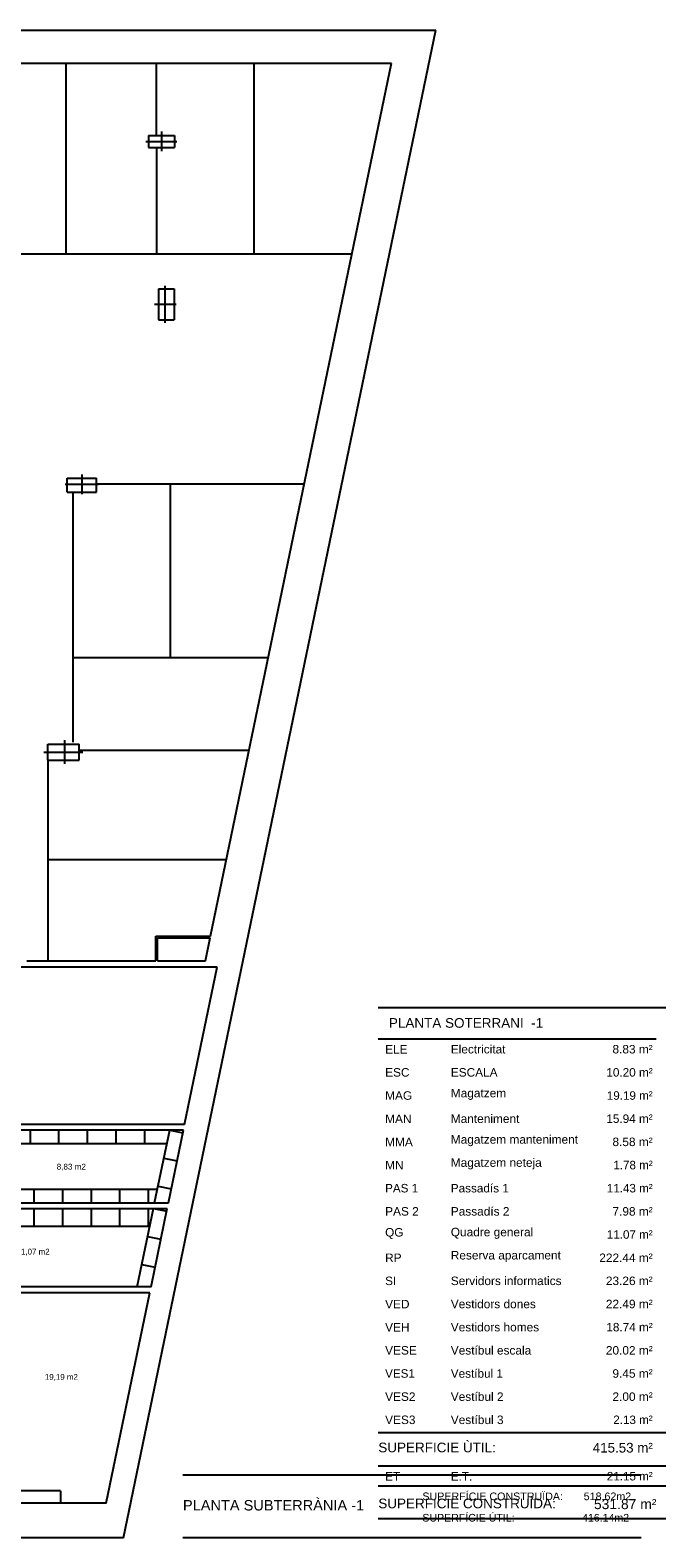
# Model space of a CAD drawing. Header units: metres. Extents: x -1 to 438, y -6 to 52.
# Tile 7 of 7: x 422 to 438, y 13 to 52. Entities that reach past the tile are written whole.
import ezdxf

# ---------------------------------------------------------------- set-up
doc = ezdxf.new("R2010")
doc.units = ezdxf.units.M
doc.linetypes.add('CONTINUA', pattern=[0])
for name, color, linetype, lineweight in [('PS-1  MOBLES ACTUAL', 7, 'CONTINUA', 25), ('PS-1  MURS ACTUAL', 7, 'CONTINUA', 25), ('PS-1 RESUM LOCALS', 7, 'CONTINUA', 25), ('PS-1 TEXT ACTUAL', 7, 'CONTINUA', 25)]:
    doc.layers.add(name, color=color, linetype=linetype, lineweight=lineweight)
doc.styles.add('ARIAL', font='arial.ttf')

msp = doc.modelspace()

# ---------------------------------------------------------------- linework, layer by layer
at = {"layer": 'PS-1  MOBLES ACTUAL', "transparency": 33554687}
for p, q in [((421.971, 23.501), (421.971, 23.841)), ((422.711, 23.501), (422.711, 23.841)), ((423.451, 23.501), (423.451, 23.841)), ((424.191, 23.501), (424.191, 23.841)), ((424.931, 23.501), (424.931, 23.841)), ((425.189, 21.961), (425.579, 23.841)), ((425.579, 23.841), (425.922, 23.77)), ((425.506, 23.491), (421.231, 23.491)), ((425.429, 23.116), (425.771, 23.045)), ((421.331, 22.311), (425.262, 22.311)), ((422.071, 21.961), (422.071, 22.311)), ((422.811, 21.961), (422.811, 22.311)), ((423.551, 21.961), (423.551, 22.311)), ((424.291, 21.961), (424.291, 22.311)), ((425.031, 21.961), (425.031, 22.311)), ((425.279, 22.392), (425.621, 22.321)), ((422.071, 21.351), (422.071, 21.811)), ((422.811, 21.351), (422.811, 21.811)), ((423.551, 21.351), (423.551, 21.811)), ((424.291, 21.351), (424.291, 21.811)), ((424.738, 19.781), (425.158, 21.811)), ((425.031, 21.351), (425.031, 21.811)), ((425.158, 21.811), (425.501, 21.74)), ((421.331, 21.351), (425.063, 21.351)), ((425.008, 21.086), (425.351, 21.015)), ((424.858, 20.362), (425.201, 20.291))]:
    msp.add_line(p, q, dxfattribs=at)
at = {"layer": 'PS-1  MURS ACTUAL', "transparency": 33554687}
for p, q in [((391.521, 52.334), (432.475, 52.334)), ((424.381, 13.281), (432.475, 52.334)), ((392.096, 51.481), (431.322, 51.481)), ((426.636, 28.87), (431.322, 51.481)), ((425.03, 49.609), (425.7, 49.609)), ((425.03, 49.609), (425.03, 49.299)), ((425.7, 49.609), (425.7, 49.299)), ((425.03, 49.299), (425.7, 49.299)), ((425.285, 45.634), (425.285, 44.834)), ((425.285, 45.634), (425.695, 45.634)), ((425.695, 45.634), (425.695, 44.834)), ((425.285, 44.834), (425.695, 44.834)), ((422.922, 40.366), (422.922, 40.726)), ((422.922, 40.726), (423.682, 40.726)), ((423.682, 40.366), (423.682, 40.726)), ((422.922, 40.366), (423.682, 40.366)), ((422.422, 33.839), (423.232, 33.839)), ((422.422, 33.429), (422.422, 33.839)), ((423.232, 33.429), (423.232, 33.839)), ((422.422, 33.429), (423.232, 33.429)), ((425.216, 28.87), (426.636, 28.87)), ((425.216, 28.23), (425.216, 28.87)), ((425.266, 28.82), (426.626, 28.82)), ((425.266, 28.23), (425.266, 28.82)), ((426.504, 28.23), (426.626, 28.82)), ((421.876, 28.23), (425.216, 28.23)), ((425.266, 28.23), (426.504, 28.23)), ((426.811, 28.061), (421.231, 28.061)), ((425.967, 23.991), (426.811, 28.061)), ((425.967, 23.991), (421.231, 23.991)), ((425.936, 23.841), (421.231, 23.841)), ((425.547, 21.961), (425.936, 23.841)), ((421.001, 21.961), (425.547, 21.961)), ((420.801, 21.811), (425.516, 21.811)), ((425.095, 19.781), (425.516, 21.811)), ((425.095, 19.781), (419.851, 19.781)), ((425.064, 19.631), (420.881, 19.631)), ((423.934, 14.181), (425.064, 19.631)), ((423.934, 14.181), (421.251, 14.181)), ((424.381, 13.281), (391.096, 13.281))]:
    msp.add_line(p, q, dxfattribs=at)
at = {"layer": 'PS-1  MURS ACTUAL', "color": 180, "linetype": 'CONTINUA', "transparency": 33554687}
for p, q in [((422.9, 46.541), (422.9, 51.481)), ((425.235, 49.631), (425.235, 51.481)), ((427.767, 46.541), (427.767, 51.481)), ((425.365, 49.709), (425.365, 49.199)), ((424.965, 49.454), (425.765, 49.454)), ((425.235, 49.299), (425.235, 46.541)), ((408.612, 46.541), (430.298, 46.541)), ((425.465, 44.754), (425.465, 45.714)), ((425.185, 45.234), (425.745, 45.234)), ((423.302, 40.826), (423.302, 40.316)), ((422.867, 40.571), (423.737, 40.571)), ((423.077, 33.891), (423.077, 40.366)), ((423.682, 40.581), (429.063, 40.581)), ((425.604, 36.081), (425.604, 40.581)), ((423.077, 36.081), (428.131, 36.081)), ((422.322, 33.634), (423.332, 33.634)), ((422.852, 33.939), (422.852, 33.329)), ((423.232, 33.686), (427.634, 33.686)), ((422.422, 33.429), (422.422, 28.23)), ((422.422, 30.855), (427.048, 30.855))]:
    msp.add_line(p, q, dxfattribs=at)
at = {"layer": 'PS-1  MURS ACTUAL', "color": 52, "transparency": 33554687}
for p, q in [((425.923, 14.917), (437.793, 14.917)), ((425.923, 13.288), (437.793, 13.288))]:
    msp.add_line(p, q, dxfattribs=at)
at = {"layer": 'PS-1  MURS ACTUAL', "linetype": 'CONTINUA', "transparency": 33554687}
for q in [(421.251, 14.501), (422.751, 14.181)]:
    msp.add_line((422.751, 14.501), q, dxfattribs=at)
at = {"layer": 'PS-1 RESUM LOCALS', "color": 7, "linetype": 'CONTINUA', "lineweight": 25, "transparency": 33554687}
for p, q in [((438.434, 27.009), (430.984, 27.009)), ((430.984, 26.209), (438.184, 26.209)), ((430.984, 16.009), (438.434, 16.009)), ((430.984, 15.148), (438.434, 15.148)), ((430.984, 14.629), (438.434, 14.629)), ((430.984, 13.779), (438.434, 13.779))]:
    msp.add_line(p, q, dxfattribs=at)

# ---------------------------------------------------------------- texts
at = {"layer": 'PS-1 RESUM LOCALS', "color": 7, "linetype": 'CONTINUA', "lineweight": 25, "transparency": 33554687, "style": 'ARIAL'}
for s, insert, char_height, width, attachment_point in [('\\W1.00; PLANTA SOTERRANI  -1', (431.161, 26.744), 0.25, 4.22446, 1), ('\\W1.00;ELE', (431.161, 25.825), 0.22, 0.69277, 7), ('\\W1.00;Electricitat', (432.862, 25.825), 0.22, 1.53281, 7), ('\\W1.00;    8.83 m²', (438.093, 25.825), 0.22, 1.49198, 9), ('\\W1.00;ESC', (431.161, 25.225), 0.22, 0.74418, 7), ('\\W1.00;ESCALA', (432.862, 25.225), 0.22, 1.32744, 7), ('\\W0.99;    10.20 m²', (438.093, 25.225), 0.22, 1.66328, 9), ('\\W1.00;MAG', (431.161, 24.625), 0.22, 0.80986, 7), ('\\W1.00;Magatzem', (432.862, 24.625), 0.22, 1.55122, 7), ('\\W0.98;   19.19 m²', (438.093, 24.625), 0.22, 1.57773, 9), ('\\W1.00;MAN', (431.161, 24.025), 0.22, 0.79557, 7), ('\\W1.00;Manteniment', (432.862, 24.025), 0.22, 1.89602, 7), ('\\W0.99;   15.94 m²', (438.093, 24.025), 0.22, 1.57895, 9), ('\\W1.00;Magatzem manteniment', (432.862, 23.425), 0.22, 3.42136, 7), ('\\W1.00;MMA', (431.161, 23.425), 0.22, 0.82841, 7), ('\\W1.00;    8.58 m²', (438.093, 23.425), 0.22, 1.49198, 9), ('\\W1.00;MN', (431.161, 22.825), 0.22, 0.59012, 7), ('\\W1.00;Magatzem neteja', (432.862, 22.825), 0.22, 2.47903, 7), ('\\W0.98;    1.78 m²', (438.093, 22.825), 0.22, 1.49067, 9), ('\\W0.98;PAS 1', (431.161, 22.225), 0.22, 0.98035, 7), ('\\W0.99;Passadís 1', (432.862, 22.225), 0.22, 1.63424, 7), ('\\W0.98;   11.43 m²', (438.093, 22.225), 0.22, 1.57773, 9), ('\\W1.00;Passadís 2', (432.862, 21.625), 0.22, 1.63544, 7), ('\\W1.00;    7.98 m²', (438.093, 21.625), 0.22, 1.49198, 9), ('\\W1.00;PAS 2', (431.161, 21.625), 0.22, 0.98242, 7), ('\\W0.99;QG', (431.161, 21.025), 0.22, 0.58558, 7), ('\\W1.00;Quadre general', (432.862, 21.025), 0.22, 2.25916, 7), ('\\W0.98;   11.07 m²', (438.093, 21.025), 0.22, 1.57773, 9), ('\\W1.00;RP', (431.161, 20.425), 0.22, 0.53868, 7), ('\\W1.00;Reserva aparcament', (432.862, 20.425), 0.22, 2.97777, 7), ('\\W1.00;  222.44 m²', (438.093, 20.425), 0.22, 1.66837, 9), ('\\W0.99;SI', (431.161, 19.825), 0.22, 0.39816, 7), ('\\W1.00;Servidors informatics', (432.862, 19.825), 0.22, 2.99236, 7), ('\\W1.00;   23.26 m²', (438.093, 19.825), 0.22, 1.58018, 9), ('\\W1.00;VED', (431.161, 19.225), 0.22, 0.74418, 7), ('\\W1.00;Vestidors dones', (432.862, 19.225), 0.22, 2.32504, 7), ('\\W1.00;   22.49 m²', (438.093, 19.225), 0.22, 1.58018, 9), ('\\W1.00;VEH', (431.161, 18.625), 0.22, 0.74418, 7), ('\\W1.00;Vestidors homes', (432.862, 18.625), 0.22, 2.40932, 7), ('\\W0.99;   18.74 m²', (438.093, 18.625), 0.22, 1.57895, 9), ('\\W1.00;VESE', (431.161, 18.025), 0.22, 0.93107, 7), ('\\W1.00;Vestíbul escala', (432.862, 18.025), 0.22, 2.20399, 7), ('\\W1.00;   20.02 m²', (438.093, 18.025), 0.22, 1.58018, 9), ('\\W0.98;VES1', (431.161, 17.425), 0.22, 0.89592, 7), ('\\W0.99;Vestíbul 1', (432.862, 17.425), 0.22, 1.4801, 7), ('\\W1.00;    9.45 m²', (438.093, 17.425), 0.22, 1.49198, 9), ('\\W1.00;VES2', (431.161, 16.825), 0.22, 0.89821, 7), ('\\W1.00;Vestíbul 2', (432.862, 16.825), 0.22, 1.48143, 7), ('\\W1.00;    2.00 m²', (438.093, 16.825), 0.22, 1.49198, 9), ('\\W1.00;VES3', (431.161, 16.225), 0.22, 0.89821, 7), ('\\W1.00;Vestíbul 3', (432.862, 16.225), 0.22, 1.48143, 7), ('\\W0.98;    2.13 m²', (438.093, 16.225), 0.22, 1.49067, 9), ('\\W1.00;SUPERFICIE ÙTIL: ', (430.984, 15.747), 0.25, 3.27077, 1), ('\\W0.99;  415.53 m²', (436.348, 15.741), 0.25, 1.89454, 1), ('\\W0.99;ET', (431.161, 14.765), 0.22, 0.50131, 7), ('\\W0.99;E.T.', (432.862, 14.765), 0.22, 0.66987, 7), ('\\W0.98;   21.15 m²', (438.093, 14.765), 0.22, 1.57773, 9), ('\\W1.00;SUPERFICIE CONSTRUÏDA: ', (430.984, 14.297), 0.25, 4.82929, 1), ('\\W0.99;531.87 m²', (438.19, 14.021), 0.26, 1.77102, 9)]:
    msp.add_mtext(s, dxfattribs=dict(at, insert=insert, char_height=char_height, width=width, attachment_point=attachment_point))
at = {"layer": 'PS-1 TEXT ACTUAL', "transparency": 33554687, "style": 'ARIAL'}
for s, insert, char_height, width, attachment_point in [('\\W1.00;8,83 m2', (423.03, 22.792), 0.15, 0.83506, 8), ('\\W0.98;11,07 m2', (422.04, 20.592), 0.15, 0.95072, 8), ('\\W0.98;19,19 m2', (422.773, 17.346), 0.15, 0.95072, 8), ('\\W1.00;SUPERFÍCIE CONSTRUÏDA:       518.62m2', (432.126, 14.254), 0.198, 5.51742, 7), ('\\W0.99;SUPERFÍCIE ÚTIL:                       416.14m2', (432.126, 13.7), 0.198, 5.49698, 7)]:
    msp.add_mtext(s, dxfattribs=dict(at, insert=insert, char_height=char_height, width=width, attachment_point=attachment_point))
at = {"layer": 'PS-1 TEXT ACTUAL', "color": 52, "transparency": 33554687, "insert": (425.923, 13.986), "char_height": 0.27, "width": 4.84164, "attachment_point": 7, "style": 'ARIAL'}
msp.add_mtext('\\W1.00;PLANTA SUBTERRÀNIA -1', dxfattribs=at)

doc.saveas('drawing.dxf')
